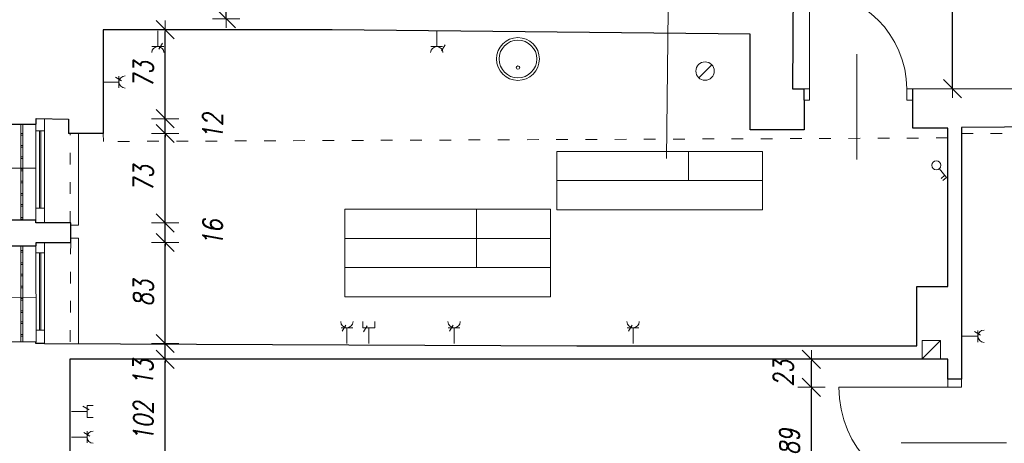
# Model space of a CAD drawing. Header units: millimetres. Extents: x -60479 to 14193, y -32440 to 949.
# Tile 6 of 68: x -55953 to -47866, y -22746 to -19265. Entities that reach past the tile are written whole.
import ezdxf

# ---------------------------------------------------------------- set-up
doc = ezdxf.new("R2010")
doc.units = ezdxf.units.MM
doc.header["$LTSCALE"] = 8
doc.linetypes.add('ACAD_ISO03W100', pattern=[30, 12, -18])
doc.layers.get('Defpoints').update_dxf_attribs({"lineweight": 0})
for name, color, linetype, lineweight in [('A_DIMEN', 7, 'Continuous', 0), ('BAM_OPISY POWIERZCHNI', 40, 'Continuous', 0), ('BAM_WYPOSAŻENIE KRATKI ŚCIEKOWE', 132, 'Continuous', 0), ('BAM_WYPOSAŻENIE KUCHNIA', 110, 'Continuous', 0), ('instalacje', 6, 'Continuous', 0), ('OTWARCIE WENTYLACJI', 255, 'Continuous', 0), ('parter_dzwi i okna', 3, 'Continuous', 0), ('parter_kraty', 8, 'Continuous', 0), ('parter_parapet', 6, 'Continuous', 0), ('parter_podciąg', 2, 'ACAD_ISO03W100', 0), ('parter_rzut', 7, 'Continuous', 30), ('wymiarowanie', 4, 'Continuous', 0)]:
    doc.layers.add(name, color=color, linetype=linetype, lineweight=lineweight)
doc.styles.add('ROMANS1', font='romans.shx', dxfattribs={"width": 0.8, "oblique": 10})
doc.dimstyles.new('NARCH100', dxfattribs={"dimscale": 100, "dimtxt": 1.6, "dimasz": 0.15, "dimexe": 0, "dimexo": 0, "dimgap": 1, "dimtad": 1, "dimdec": 0, "dimlfac": 0.1, "dimrnd": 1, "dimdsep": 46, "dimtxsty": 'ROMANS1', "dimblk": 'wym', "dimcen": -1.5, "dimse1": 1, "dimse2": 1, "dimclrd": 4, "dimclre": 4, "dimclrt": 3, "dimadec": 0, "dimazin": 0, "dimtfac": 0.04, "dimtdec": 0, "dimtmove": 2, "dimatfit": 3, "dimldrblk": 'wym', "dimfxl": 0, "dimtolj": 1, "dimarcsym": 0})

# ---------------------------------------------------------------- blocks, each defined once
blk = doc.blocks.new('wef')
at = {"layer": 'instalacje'}
blk.add_lwpolyline([(5453.5, 17546.1), (5560.1, 17652.5)], dxfattribs=at)
blk.add_circle((5505.5, 17601.4), 75.3, dxfattribs=at)
blk = doc.blocks.new('wym')
at = {"layer": 'A_DIMEN', "color": 4, "ltscale": 100}
for p, q in [((0, -7.5), (0, 7.5)), ((-5, -5), (5, 5)), ((-5, 0), (5, 0))]:
    blk.add_line(p, q, dxfattribs=at)
blk = doc.blocks.new('*D273')
at = {"layer": 'Defpoints', "color": 0, "transparency": 16777216}
for p in [(-55531.4, -22054.8), (-54757.6, -22054.8), (-55748.8, -23073.8)]:
    blk.add_point(p, dxfattribs=at)
at = {"layer": 'instalacje', "color": 4, "lineweight": -2, "transparency": 16777216}
blk.add_line((-54757.6, -23058.8), (-54757.6, -22069.8), dxfattribs=at)
at = {"layer": 'instalacje', "color": 4, "lineweight": -2, "transparency": 16777216, "xscale": 15, "yscale": 15, "zscale": 15}
for p, rotation in [((-54757.6, -22054.8), 90), ((-54757.6, -23073.8), 270)]:
    blk.add_blockref('wym', p, dxfattribs=dict(at, rotation=rotation))
at = {"layer": 'instalacje', "color": 3, "transparency": 16777216, "insert": (-54937.6, -22564.3), "char_height": 160, "attachment_point": 5, "rotation": 90, "style": 'ROMANS1'}
blk.add_mtext('\\A1;102', dxfattribs=at)
blk = doc.blocks.new('*D274')
at = {"layer": 'Defpoints', "color": 0, "transparency": 16777216}
for p in [(-55748.8, -21925.6), (-54757.6, -21925.6), (-55531.4, -22054.8)]:
    blk.add_point(p, dxfattribs=at)
at = {"layer": 'instalacje', "color": 4, "lineweight": -2, "transparency": 16777216}
for p, q in [((-54757.6, -21910.6), (-54757.6, -21895.6)), ((-54757.6, -22054.8), (-54757.6, -21925.6)), ((-54757.6, -22069.8), (-54757.6, -22084.8))]:
    blk.add_line(p, q, dxfattribs=at)
at = {"layer": 'instalacje', "color": 4, "lineweight": -2, "transparency": 16777216, "xscale": 15, "yscale": 15, "zscale": 15}
for p, rotation in [((-54757.6, -21925.6), 270), ((-54757.6, -22054.8), 90)]:
    blk.add_blockref('wym', p, dxfattribs=dict(at, rotation=rotation))
at = {"layer": 'instalacje', "color": 3, "transparency": 16777216, "insert": (-54940, -22163.7), "char_height": 160, "attachment_point": 5, "rotation": 90, "style": 'ROMANS1'}
blk.add_mtext('\\A1;13', dxfattribs=at)
blk = doc.blocks.new('*D275')
at = {"layer": 'Defpoints', "color": 0, "transparency": 16777216}
for p in [(-55748.8, -21095.3), (-54757.6, -21095.3), (-55748.8, -21925.6)]:
    blk.add_point(p, dxfattribs=at)
at = {"layer": 'instalacje', "color": 4, "lineweight": -2, "transparency": 16777216}
blk.add_line((-54757.6, -21910.6), (-54757.6, -21110.3), dxfattribs=at)
at = {"layer": 'instalacje', "color": 4, "lineweight": -2, "transparency": 16777216, "xscale": 15, "yscale": 15, "zscale": 15}
for p, rotation in [((-54757.6, -21095.3), 90), ((-54757.6, -21925.6), 270)]:
    blk.add_blockref('wym', p, dxfattribs=dict(at, rotation=rotation))
at = {"layer": 'instalacje', "color": 3, "transparency": 16777216, "insert": (-54937.6, -21510.4), "char_height": 160, "attachment_point": 5, "rotation": 90, "style": 'ROMANS1'}
blk.add_mtext('\\A1;83', dxfattribs=at)
blk = doc.blocks.new('*D276')
at = {"layer": 'Defpoints', "color": 0, "transparency": 16777216}
for p in [(-55748.8, -20934.5), (-54757.6, -20934.5), (-55748.8, -21095.3)]:
    blk.add_point(p, dxfattribs=at)
at = {"layer": 'instalacje', "color": 4, "lineweight": -2, "transparency": 16777216}
for p, q in [((-54757.6, -20919.5), (-54757.6, -20904.5)), ((-54757.6, -21095.3), (-54757.6, -20934.5)), ((-54757.6, -21110.3), (-54757.6, -21125.3))]:
    blk.add_line(p, q, dxfattribs=at)
at = {"layer": 'instalacje', "color": 4, "lineweight": -2, "transparency": 16777216, "xscale": 15, "yscale": 15, "zscale": 15}
for p, rotation in [((-54757.6, -20934.5), 270), ((-54757.6, -21095.3), 90)]:
    blk.add_blockref('wym', p, dxfattribs=dict(at, rotation=rotation))
at = {"layer": 'instalacje', "color": 3, "transparency": 16777216, "insert": (-54367.6, -21014.9), "char_height": 160, "attachment_point": 5, "rotation": 90, "style": 'ROMANS1'}
blk.add_mtext('\\A1;16', dxfattribs=at)
blk = doc.blocks.new('*D277')
at = {"layer": 'Defpoints', "color": 0, "transparency": 16777216}
for p in [(-55552.8, -20199.8), (-54757.6, -20199.8), (-55748.8, -20934.5)]:
    blk.add_point(p, dxfattribs=at)
at = {"layer": 'instalacje', "color": 4, "lineweight": -2, "transparency": 16777216}
blk.add_line((-54757.6, -20919.5), (-54757.6, -20214.8), dxfattribs=at)
at = {"layer": 'instalacje', "color": 4, "lineweight": -2, "transparency": 16777216, "xscale": 15, "yscale": 15, "zscale": 15}
for p, rotation in [((-54757.6, -20199.8), 90), ((-54757.6, -20934.5), 270)]:
    blk.add_blockref('wym', p, dxfattribs=dict(at, rotation=rotation))
at = {"layer": 'instalacje', "color": 3, "transparency": 16777216, "insert": (-54937.6, -20567.2), "char_height": 160, "attachment_point": 5, "rotation": 90, "style": 'ROMANS1'}
blk.add_mtext('\\A1;73', dxfattribs=at)
blk = doc.blocks.new('*D278')
at = {"layer": 'Defpoints', "color": 0, "transparency": 16777216}
for p in [(-55748.8, -20078.8), (-54757.6, -20078.8), (-55552.8, -20199.8)]:
    blk.add_point(p, dxfattribs=at)
at = {"layer": 'instalacje', "color": 4, "lineweight": -2, "transparency": 16777216}
for p, q in [((-54757.6, -20063.8), (-54757.6, -20048.8)), ((-54757.6, -20199.8), (-54757.6, -20078.8)), ((-54757.6, -20214.8), (-54757.6, -20229.8))]:
    blk.add_line(p, q, dxfattribs=at)
at = {"layer": 'instalacje', "color": 4, "lineweight": -2, "transparency": 16777216, "xscale": 15, "yscale": 15, "zscale": 15}
for p, rotation in [((-54757.6, -20078.8), 270), ((-54757.6, -20199.8), 90)]:
    blk.add_blockref('wym', p, dxfattribs=dict(at, rotation=rotation))
at = {"layer": 'instalacje', "color": 3, "transparency": 16777216, "insert": (-54367.6, -20139.3), "char_height": 160, "attachment_point": 5, "rotation": 90, "style": 'ROMANS1'}
blk.add_mtext('\\A1;12', dxfattribs=at)
blk = doc.blocks.new('*D279')
at = {"layer": 'Defpoints', "color": 0, "transparency": 16777216}
for p in [(-55268, -19346.7), (-54757.6, -19346.7), (-55748.8, -20078.8)]:
    blk.add_point(p, dxfattribs=at)
at = {"layer": 'instalacje', "color": 4, "lineweight": -2, "transparency": 16777216}
blk.add_line((-54757.6, -20063.8), (-54757.6, -19361.7), dxfattribs=at)
at = {"layer": 'instalacje', "color": 4, "lineweight": -2, "transparency": 16777216, "xscale": 15, "yscale": 15, "zscale": 15}
for p, rotation in [((-54757.6, -19346.7), 90), ((-54757.6, -20078.8), 270)]:
    blk.add_blockref('wym', p, dxfattribs=dict(at, rotation=rotation))
at = {"layer": 'instalacje', "color": 3, "transparency": 16777216, "insert": (-54937.6, -19712.8), "char_height": 160, "attachment_point": 5, "rotation": 90, "style": 'ROMANS1'}
blk.add_mtext('\\A1;73', dxfattribs=at)
blk = doc.blocks.new('*D280')
at = {"layer": 'Defpoints', "color": 0, "transparency": 16777216}
for p in [(-55529.7, -17927.4), (-54256.2, -17927.4), (-55529.7, -19257.4)]:
    blk.add_point(p, dxfattribs=at)
at = {"layer": 'instalacje', "color": 4, "lineweight": -2, "transparency": 16777216}
blk.add_line((-54256.2, -19242.4), (-54256.2, -17942.4), dxfattribs=at)
at = {"layer": 'instalacje', "color": 4, "lineweight": -2, "transparency": 16777216, "xscale": 15, "yscale": 15, "zscale": 15}
for p, rotation in [((-54256.2, -17927.4), 90), ((-54256.2, -19257.4), 270)]:
    blk.add_blockref('wym', p, dxfattribs=dict(at, rotation=rotation))
at = {"layer": 'instalacje', "color": 3, "transparency": 16777216, "insert": (-54436.2, -18592.4), "char_height": 160, "attachment_point": 5, "rotation": 90, "style": 'ROMANS1'}
blk.add_mtext('\\A1;133', dxfattribs=at)
blk = doc.blocks.new('*D294')
at = {"layer": 'Defpoints', "color": 0, "transparency": 16777216}
for p in [(-49465.8, -18965.5), (-49605.5, -19833), (-49465.8, -19833)]:
    blk.add_point(p, dxfattribs=at)
at = {"layer": 'instalacje', "color": 4, "lineweight": -2, "transparency": 16777216}
for p, q in [((-49620.5, -18965.5), (-49635.5, -18965.5)), ((-49605.5, -18965.5), (-49465.8, -18965.5)), ((-49450.8, -18965.5), (-49435.8, -18965.5))]:
    blk.add_line(p, q, dxfattribs=at)
at = {"layer": 'instalacje', "color": 4, "lineweight": -2, "transparency": 16777216, "xscale": 15, "yscale": 15, "zscale": 15}
for p, rotation in [((-49605.5, -18965.5), 359.9999999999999), ((-49465.8, -18965.5), 179.9999999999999)]:
    blk.add_blockref('wym', p, dxfattribs=dict(at, rotation=rotation))
at = {"layer": 'instalacje', "color": 3, "transparency": 16777216, "insert": (-49496.8, -18740.8), "char_height": 160, "attachment_point": 5, "style": 'ROMANS1'}
blk.add_mtext('\\A1;14', dxfattribs=at)
blk = doc.blocks.new('*D295')
at = {"layer": 'Defpoints', "color": 0, "transparency": 16777216}
for p in [(-48667.3, -18965.5), (-49465.8, -19833), (-48667.3, -19831.7)]:
    blk.add_point(p, dxfattribs=at)
at = {"layer": 'instalacje', "color": 4, "lineweight": -2, "transparency": 16777216}
blk.add_line((-49450.8, -18965.5), (-48682.3, -18965.5), dxfattribs=at)
at = {"layer": 'instalacje', "color": 4, "lineweight": -2, "transparency": 16777216, "xscale": 15, "yscale": 15, "zscale": 15, "rotation": 179.9999999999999}
blk.add_blockref('wym', (-49465.8, -18965.5), dxfattribs=at)
at = {"layer": 'instalacje', "color": 4, "lineweight": -2, "transparency": 16777216, "xscale": 15, "yscale": 15, "zscale": 15}
blk.add_blockref('wym', (-48667.3, -18965.5), dxfattribs=at)
at = {"layer": 'instalacje', "color": 3, "transparency": 16777216, "insert": (-49066.6, -18785.5), "char_height": 160, "attachment_point": 5, "style": 'ROMANS1'}
blk.add_mtext('\\A1;80', dxfattribs=at)
blk = doc.blocks.new('*D296')
at = {"layer": 'Defpoints', "color": 0, "transparency": 16777216}
for p in [(-46401.8, -18965.5), (-48667.3, -19831.7), (-46401.8, -20044.4)]:
    blk.add_point(p, dxfattribs=at)
at = {"layer": 'instalacje', "color": 4, "lineweight": -2, "transparency": 16777216}
blk.add_line((-48652.3, -18965.5), (-46416.8, -18965.5), dxfattribs=at)
at = {"layer": 'instalacje', "color": 4, "lineweight": -2, "transparency": 16777216, "xscale": 15, "yscale": 15, "zscale": 15, "rotation": 179.9999999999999}
blk.add_blockref('wym', (-48667.3, -18965.5), dxfattribs=at)
at = {"layer": 'instalacje', "color": 4, "lineweight": -2, "transparency": 16777216, "xscale": 15, "yscale": 15, "zscale": 15}
blk.add_blockref('wym', (-46401.8, -18965.5), dxfattribs=at)
at = {"layer": 'instalacje', "color": 3, "transparency": 16777216, "insert": (-47534.6, -18785.5), "char_height": 160, "attachment_point": 5, "style": 'ROMANS1'}
blk.add_mtext('\\A1;227', dxfattribs=at)
blk = doc.blocks.new('*D513')
at = {"layer": 'Defpoints', "color": 0, "transparency": 16777216}
for p in [(-49594.2, -18129.6), (-48291.5, -18129.6), (-48617.4, -19831.6)]:
    blk.add_point(p, dxfattribs=at)
at = {"layer": 'instalacje', "color": 4, "lineweight": -2, "transparency": 16777216}
blk.add_line((-48291.5, -19816.6), (-48291.5, -18144.6), dxfattribs=at)
at = {"layer": 'instalacje', "color": 4, "lineweight": -2, "transparency": 16777216, "xscale": 15, "yscale": 15, "zscale": 15}
for p, rotation in [((-48291.5, -18129.6), 90), ((-48291.5, -19831.6), 270)]:
    blk.add_blockref('wym', p, dxfattribs=dict(at, rotation=rotation))
at = {"layer": 'instalacje', "color": 3, "transparency": 16777216, "insert": (-48471.5, -18980.6), "char_height": 160, "attachment_point": 5, "rotation": 90, "style": 'ROMANS1'}
blk.add_mtext('\\A1;170', dxfattribs=at)
blk = doc.blocks.new('*D450')
at = {"layer": 'Defpoints', "color": 0, "transparency": 16777216}
for p in [(-49450.5, -22285.7), (-48330.5, -22285.7), (-48330.5, -23180.5)]:
    blk.add_point(p, dxfattribs=at)
at = {"layer": 'instalacje', "color": 4, "lineweight": -2, "transparency": 16777216}
blk.add_line((-49450.5, -23165.5), (-49450.5, -22300.7), dxfattribs=at)
at = {"layer": 'instalacje', "color": 4, "lineweight": -2, "transparency": 16777216, "xscale": 15, "yscale": 15, "zscale": 15}
for p, rotation in [((-49450.5, -22285.7), 90), ((-49450.5, -23180.5), 270)]:
    blk.add_blockref('wym', p, dxfattribs=dict(at, rotation=rotation))
at = {"layer": 'instalacje', "color": 3, "transparency": 16777216, "insert": (-49630.5, -22733.1), "char_height": 160, "attachment_point": 5, "rotation": 90, "style": 'ROMANS1'}
blk.add_mtext('\\A1;89', dxfattribs=at)
blk = doc.blocks.new('*D451')
at = {"layer": 'Defpoints', "color": 0, "transparency": 16777216}
for p in [(-49450.5, -22054.8), (-48330.5, -22054.8), (-48330.5, -22285.7)]:
    blk.add_point(p, dxfattribs=at)
at = {"layer": 'instalacje', "color": 4, "lineweight": -2, "transparency": 16777216}
blk.add_line((-49450.5, -22270.7), (-49450.5, -22069.8), dxfattribs=at)
at = {"layer": 'instalacje', "color": 4, "lineweight": -2, "transparency": 16777216, "xscale": 15, "yscale": 15, "zscale": 15}
for p, rotation in [((-49450.5, -22054.8), 90), ((-49450.5, -22285.7), 270)]:
    blk.add_blockref('wym', p, dxfattribs=dict(at, rotation=rotation))
at = {"layer": 'instalacje', "color": 3, "transparency": 16777216, "insert": (-49680.5, -22170.2), "char_height": 160, "attachment_point": 5, "rotation": 90, "style": 'ROMANS1'}
blk.add_mtext('\\A1;23', dxfattribs=at)

msp = doc.modelspace()

# ---------------------------------------------------------------- linework, layer by layer
at = {"layer": 'BAM_OPISY POWIERZCHNI'}
for p, q in [((-50459.5, -20347), (-50459.5, -20587)), ((-52200.6, -20822.1), (-52200.6, -21302.1))]:
    msp.add_line(p, q, dxfattribs=at)
for points in [[(-50639.6, -20404.5), (-50626.1, -19187.2)], [(-49850.9, -20347), (-51541.5, -20347)], [(-51541.5, -20347), (-51541.5, -20587), (-49850.9, -20587), (-49850.9, -20347)], [(-51541.5, -20587), (-51541.5, -20827), (-49850.9, -20827), (-49850.9, -20587)], [(-53282.6, -20822.1), (-53282.6, -21302.1), (-51592.1, -21302.1), (-51592.1, -20822.1)], [(-53282.6, -20822.1), (-51592.1, -20822.1)], [(-51592.1, -21062.1), (-53282.6, -21062.1)], [(-53282.6, -21302.1), (-53282.6, -21542.1), (-51592.1, -21542.1), (-51592.1, -21302.1)]]:
    msp.add_lwpolyline(points, dxfattribs=at)
at = {"layer": 'BAM_WYPOSAŻENIE KUCHNIA'}
for centre, radius in [((-51860.2, -19587.6, 71.2), 175.9), ((-51860.2, -19587.6, 71.2), 154.8), ((-51860.2, -19658, 71.2), 14.1)]:
    msp.add_circle(centre, radius, dxfattribs=at)
at = {"layer": 'instalacje'}
for p, q in [((-48400.4, -20488.7), (-48339.5, -20561.5)), ((-48354.7, -20543.3), (-48384.9, -20568.6)), ((-48339.5, -20561.5), (-48369.7, -20586.8)), ((-48540.9, -22050.5), (-48390.4, -21900.1)), ((-48390.4, -21900.1), (-48540.9, -21900.1)), ((-48540.9, -21900.1), (-48540.9, -22050.5)), ((-48390.4, -22050.5), (-48390.4, -21900.1)), ((-48540.9, -22050.5), (-48390.4, -22050.5))]:
    msp.add_line(p, q, dxfattribs=at)
for points in [[(-54818, -19485.3), (-54818, -19357.3)], [(-52527.6, -19485.3), (-52527.6, -19357.3)], [(-54770, -19485.3), (-54866, -19485.3)], [(-54809.4, -19506.9), (-54779.5, -19457.2)], [(-52479.6, -19485.3), (-52575.5, -19485.3)], [(-52487.4, -19520.2), (-52457.5, -19470.5)], [(-55137.2, -19728.7), (-55137.2, -19824.7)], [(-55137.2, -19776.7), (-55265.2, -19776.7)], [(-55115.6, -19768.1), (-55165.3, -19738.2)], [(-53135.2, -21746), (-53135.2, -21796.2)], [(-53034.7, -21746), (-53034.7, -21796.2)], [(-53312.9, -21796.2), (-53217, -21796.2)], [(-53273.6, -21774.7), (-53303.5, -21824.4)], [(-53264.9, -21796.2), (-53264.9, -21924.3)], [(-53034.7, -21796.2), (-53135.2, -21796.2)], [(-53098, -21780.4), (-53127.9, -21830.1)], [(-53084.9, -21796.2), (-53084.9, -21924.3)], [(-52432.9, -21796.2), (-52337, -21796.2)], [(-52393.6, -21774.7), (-52423.5, -21824.4)], [(-52384.9, -21796.2), (-52384.9, -21924.3)], [(-50962.9, -21796.2), (-50867, -21796.2)], [(-50923.6, -21774.7), (-50953.5, -21824.4)], [(-50914.9, -21796.2), (-50914.9, -21924.3)], [(-48061.2, -21857.5), (-48110.9, -21827.6)], [(-48082.8, -21818.1), (-48082.8, -21914.1)], [(-48082.8, -21866.1), (-48210.8, -21866.1)], [(-55383, -22471.7), (-55432.8, -22441.8)], [(-55398.9, -22535), (-55398.9, -22434.6)], [(-55348.6, -22434.6), (-55398.9, -22434.6)], [(-55398.9, -22484.8), (-55526.9, -22484.8)], [(-55348.6, -22535), (-55398.9, -22535)], [(-55398.9, -22694.8), (-55526.9, -22694.8)], [(-55377.3, -22686.2), (-55427, -22656.3)], [(-55398.9, -22646.8), (-55398.9, -22742.8)]]:
    msp.add_lwpolyline(points, dxfattribs=at)
msp.add_circle((-48424, -20461.3), 36.2, dxfattribs=at)
for centre, start, end in [((-54818, -19535.6), 360, 180), ((-52527.6, -19535.6), 360, 180), ((-55087, -19776.7), 90, 270), ((-53264.9, -21746), 180, 360), ((-52384.9, -21746), 180, 360), ((-50914.9, -21746), 180, 360), ((-48032.6, -21866.1), 90, 270), ((-55348.6, -22694.8), 90, 270)]:
    msp.add_arc(centre, 50.2, start, end, dxfattribs=at)
at = {"layer": 'OTWARCIE WENTYLACJI'}
msp.add_lwpolyline([(-48390.4, -22054.8), (-48540.9, -22054.8)], dxfattribs=at)
at = {"layer": 'parter_dzwi i okna'}
for p, q in [((-49465.8, -19833), (-49465.8, -19927.2)), ((-49465.8, -19927.2), (-49509.5, -19927.2))]:
    msp.add_line(p, q, dxfattribs=at)
for points in [[(-49465.8, -19833), (-49467.2, -19034.5)], [(-49509.5, -19833), (-49465.8, -19833)], [(-48617.4, -19831.6), (-48667.3, -19831.7)], [(-48667.2, -19927.2), (-48667.3, -19831.7)], [(-48667.2, -19927.2), (-48617.3, -19927.2)], [(-55818.6, -20912.7), (-55818.6, -20123.7)], [(-55748.8, -20934.5), (-55748.8, -20078.8)], [(-55748.8, -20178.2), (-55818.8, -20178.2)], [(-55789, -20813.8), (-55789, -20178.2)], [(-55779.5, -20813.8), (-55779.5, -20178.2)], [(-55748.8, -20813.8), (-55818.8, -20813.8)], [(-55748.8, -21925.6), (-55748.8, -21095.3)], [(-55748.8, -21179.2), (-55818.8, -21179.2)], [(-55818.5, -21913.3), (-55818.6, -21122.2)], [(-55789, -21814.8), (-55789, -21179.2)], [(-55779.5, -21814.8), (-55779.5, -21179.2)], [(-55748.8, -21814.8), (-55818.8, -21814.8)], [(-48330.5, -22285.7), (-48330.5, -22219)], [(-48218.8, -22285.7), (-48218.8, -22219)], [(-49225.3, -22285.7), (-48330.5, -22285.7)], [(-48218.8, -22285.7), (-48330.5, -22285.7)]]:
    msp.add_lwpolyline(points, dxfattribs=at)
for centre, radius, start, end in [((-49467.2, -19834.4), 799.8, 0.19082, 90), ((-48330.5, -22285.7), 894.8, 180, 270)]:
    msp.add_arc(centre, radius, start, end, dxfattribs=at)
at = {"layer": 'parter_kraty'}
for points in [[(-55942, -20123.7), (-55942, -20911.9)], [(-55926.3, -20123.7), (-55926.3, -20912)], [(-55926.3, -20198.7), (-55942, -20198.7)], [(-55926.3, -20212.5), (-55942, -20212.5)], [(-55926.3, -20298.8), (-55942, -20298.8)], [(-55926.3, -20312.5), (-55942, -20312.5)], [(-55926.3, -20391.2), (-55942, -20391.2)], [(-55926.3, -20404.9), (-55942, -20404.9)], [(-55926.3, -20491.6), (-55942, -20491.6)], [(-55926.3, -20505.3), (-55942, -20505.3)], [(-55926.3, -20592.8), (-55942, -20592.8)], [(-55926.3, -20606.5), (-55942, -20606.5)], [(-55926.3, -20693), (-55942, -20693)], [(-55926.3, -20706.7), (-55942, -20706.7)], [(-55926.3, -20784.2), (-55942, -20784.2)], [(-55926.3, -20797.9), (-55942, -20797.9)], [(-55926.3, -20888.8), (-55942, -20888.8)], [(-55926.3, -20902.6), (-55942, -20902.6)], [(-55942, -21122.2), (-55942, -21912.5)], [(-55926.3, -21162.6), (-55942, -21162.6)], [(-55926.3, -21176.3), (-55942, -21176.3)], [(-55926.3, -21122.2), (-55926.3, -21912.6)], [(-55926.3, -21262.7), (-55942, -21262.7)], [(-55926.3, -21276.4), (-55942, -21276.4)], [(-55926.3, -21355.1), (-55942, -21355.1)], [(-55926.3, -21368.8), (-55942, -21368.8)], [(-55926.3, -21455.5), (-55942, -21455.5)], [(-55926.3, -21469.2), (-55942, -21469.2)], [(-55926.3, -21556.6), (-55942, -21556.6)], [(-55926.3, -21570.4), (-55942, -21570.4)], [(-55926.3, -21656.8), (-55942, -21656.8)], [(-55926.3, -21670.6), (-55942, -21670.6)], [(-55926.3, -21748), (-55942, -21748)], [(-55926.3, -21761.8), (-55942, -21761.8)], [(-55926.3, -21852.7), (-55942, -21852.7)], [(-55926.3, -21866.5), (-55942, -21866.5)]]:
    msp.add_lwpolyline(points, dxfattribs=at)
at = {"layer": 'parter_parapet'}
for points in [[(-55533.8, -20954.2), (-55469.5, -20954.2), (-55469.5, -20199.8)], [(-55469.5, -21926.8), (-55469.5, -21060.8), (-55533.5, -21060.9)]]:
    msp.add_lwpolyline(points, dxfattribs=at)
at = {"layer": 'parter_podciąg'}
for points in [[(-55537.3, -20934.5), (-55537.1, -20199.8)], [(-48329.6, -20236.2), (-55263.5, -20265.7), (-55268, -20199.9)], [(-48218.8, -20199.9), (-45331.6, -20199.9)], [(-55533.5, -21095.3), (-55537.3, -21926.5)]]:
    msp.add_lwpolyline(points, dxfattribs=at)
at = {"layer": 'parter_rzut'}
for p, q in [((-53385.6, -19346.7), (-55268, -19346.7)), ((-49954.6, -19384.6), (-53385.6, -19346.7)), ((-49954.6, -20168.9), (-49954.6, -19384.6)), ((-49509.5, -19927.2), (-49509.5, -20168.9)), ((-56029.8, -20123.7, 56045.2), (-55818.4, -20123.7, 56045.2)), ((-55818.4, -20123.7), (-55818.4, -20077.4)), ((-55818.4, -20077.4), (-55553, -20082.8)), ((-49509.5, -20168.9), (-49954.6, -20168.9)), ((-55818.6, -21913.3), (-56037.8, -21911.8)), ((-55818.6, -21925.2), (-55818.6, -21913.3))]:
    msp.add_line(p, q, dxfattribs=at)
for points in [[(-49594.4, -18162.7), (-49605.5, -19833), (-49509.5, -19833)], [(-55268, -19346.7), (-55268, -20199.9), (-55552.8, -20199.8)], [(-49509.5, -19927.2), (-49509.5, -19833)], [(-48617.4, -19831.6), (-46446.7, -19828), (-46446.7, -20044.4)], [(-48617.3, -19927.2), (-48617.4, -19831.6)], [(-55748.8, -21925.6), (-51377.1, -21945.7), (-48584.9, -21945.7), (-48584.9, -21457.5), (-48329.6, -21457.5), (-48329.6, -20156), (-48617.3, -20156), (-48617.3, -19927.2)], [(-55553, -20082.8), (-55552.8, -20199.8)], [(-46446.7, -20136.3), (-48218.8, -20150.5), (-48218.8, -22219)], [(-56034.2, -21122.2), (-55818.4, -21122.2), (-55818.4, -21095.3), (-55533.5, -21095.3), (-55533.8, -20934.5), (-55818.6, -20934.5), (-55818.6, -20912.7), (-56033.3, -20911.3)], [(-55748.8, -21925.6), (-55818.6, -21925.2)], [(-48540.9, -22054.8), (-55539.4, -22054.8), (-55539.4, -23078)], [(-48330.5, -22054.8), (-48390.4, -22054.8)], [(-48330.5, -22219), (-48330.5, -22054.8)], [(-48218.8, -22219), (-48330.5, -22219)]]:
    msp.add_lwpolyline(points, dxfattribs=at)
at = {"layer": 'wymiarowanie'}
for points in [[(-49076.8, -20414.7), (-49076.3, -19547.6)], [(-56724, -20483.4), (-55818.6, -20483.9)], [(-56724, -21546.1), (-55818.6, -21546.7)], [(-48714, -22741.6), (-47846.9, -22742.5)]]:
    msp.add_lwpolyline(points, dxfattribs=at)

# ---------------------------------------------------------------- block references
at = {"layer": 'BAM_WYPOSAŻENIE KRATKI ŚCIEKOWE'}
msp.add_blockref('wef', (-55828.8, -37288.5), dxfattribs=at)

# ---------------------------------------------------------------- dimensions: what is measured, and where the dimension line sits
at = {"layer": 'instalacje'}
for base, p1, p2, picture, middle in [((-54256.2, -17927.4), (-55529.7, -19257.4), (-55529.7, -17927.4), '*D280', (-54436.2, -18592.4)), ((-48291.5, -18129.6), (-48617.4, -19831.6), (-49594.2, -18129.6), '*D513', (-48471.5, -18980.6)), ((-54757.6, -19346.7), (-55748.8, -20078.8), (-55268, -19346.7), '*D279', (-54937.6, -19712.8)), ((-54757.6, -20078.8), (-55552.8, -20199.8), (-55748.8, -20078.8), '*D278', (-54367.6, -20139.3)), ((-54757.6, -20199.8), (-55748.8, -20934.5), (-55552.8, -20199.8), '*D277', (-54937.6, -20567.2)), ((-54757.6, -20934.5), (-55748.8, -21095.3), (-55748.8, -20934.5), '*D276', (-54367.6, -21014.9)), ((-54757.6, -21095.3), (-55748.8, -21925.6), (-55748.8, -21095.3), '*D275', (-54937.6, -21510.4)), ((-54757.6, -22054.8), (-55748.8, -23073.8), (-55531.4, -22054.8), '*D273', (-54937.6, -22564.3)), ((-49450.5, -22054.8), (-48330.5, -22285.7), (-48330.5, -22054.8), '*D451', (-49680.5, -22170.2)), ((-49450.5, -22285.7), (-48330.5, -23180.5), (-48330.5, -22285.7), '*D450', (-49630.5, -22733.1))]:
    dim = msp.add_linear_dim(base=base, p1=p1, p2=p2, angle=90, dimstyle='NARCH100', dxfattribs=at)
    dim.commit()
    dim.dimension.update_dxf_attribs({"geometry": picture, "text_midpoint": middle})
dim = msp.add_linear_dim(base=(-49465.8, -18965.5), p1=(-49605.5, -19833), p2=(-49465.8, -19833), dimstyle='NARCH100', dxfattribs=at)
dim.commit()
dim.dimension.update_dxf_attribs({"geometry": '*D294', "text_midpoint": (-49496.8, -18740.8), "dimtype": 160})
for base, p1, p2, picture, middle in [((-48667.3, -18965.5), (-49465.8, -19833), (-48667.3, -19831.7), '*D295', (-49066.6, -18785.5)), ((-46401.8, -18965.5), (-48667.3, -19831.7), (-46401.8, -20044.4), '*D296', (-47534.6, -18785.5))]:
    dim = msp.add_linear_dim(base=base, p1=p1, p2=p2, dimstyle='NARCH100', dxfattribs=at)
    dim.commit()
    dim.dimension.update_dxf_attribs({"geometry": picture, "text_midpoint": middle})
dim = msp.add_linear_dim(base=(-54757.6, -21925.6), p1=(-55531.4, -22054.8), p2=(-55748.8, -21925.6), angle=90, dimstyle='NARCH100', dxfattribs=at)
dim.commit()
dim.dimension.update_dxf_attribs({"geometry": '*D274', "text_midpoint": (-54940, -22163.7), "dimtype": 160})

doc.saveas('drawing.dxf')
